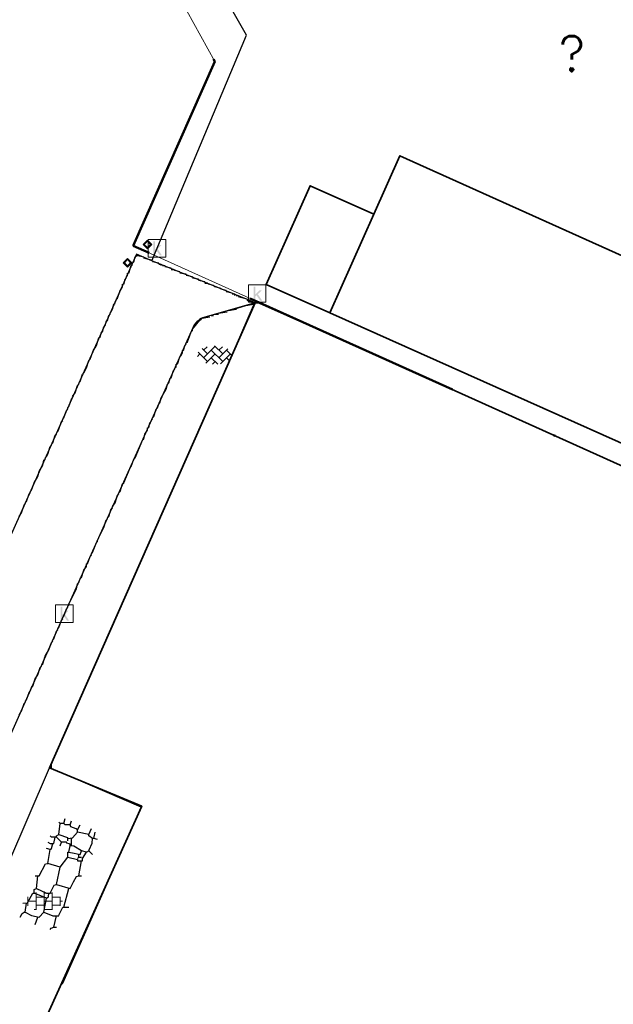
# Model space of a CAD drawing. Header units: metres. Extents: x 100797 to 101446, y 431104 to 431509.
# Tile 6 of 35: x 101033 to 101067, y 431247 to 431303. Entities that reach past the tile are written whole.
import ezdxf

# ---------------------------------------------------------------- set-up
doc = ezdxf.new("R2010")
doc.units = ezdxf.units.M
for name, pattern in [('BORDER', [44.45, 12.7, -6.35, 12.7, -6.35, 0, -6.35]), ('DASHED', [19.05, 12.7, -6.35]), ('PHANTOM2', [31.75, 15.875, -3.175, 3.175, -3.175, 3.175, -3.175])]:
    doc.linetypes.add(name, pattern=pattern)
doc.layers.get('0').update_dxf_attribs({"linetype": 'CONTINUOUS'})
for name, color, linetype, lineweight in [('AR_I-CONTOUR', 220, 'PHANTOM2', 80), ('AR_ONDERZOEKSLOKATIE', 3, 'BORDER', 50), ('PERCELEN', 2, 'DASHED', 9)]:
    doc.layers.add(name, color=color, linetype=linetype, lineweight=lineweight)
doc.layers.add('BAR_BEBOUWING', color=7, linetype='CONTINUOUS', lineweight=35, true_color=0x707070)
for name, color, linetype, true_color in [('BAR_BGT_PUNTSYMBOLEN', 7, 'CONTINUOUS', 0x707070), ('BAR_BGT_SYMBOLEN', 7, 'CONTINUOUS', 0x707070), ('BAR_TOPO', 7, 'CONTINUOUS', 0x707070), ('BAR_WEGEN', 7, 'CONTINUOUS', 0x707070), ('BOR_VERKEERSBORD', 7, 'CONTINUOUS', 0x707070)]:
    doc.layers.add(name, color=color, linetype=linetype, true_color=true_color)
doc.styles.get("Standard").update_dxf_attribs({"font": 'txt.shx', "height": 2.5})

# ---------------------------------------------------------------- blocks, each defined once
blk = doc.blocks.new('verkeersbord_1', base_point=(101107.644, 431195.477))
at = {"true_color": 0x707070, "transparency": 33554687}
h = blk.add_hatch(color=8, dxfattribs=at)
h.paths.add_polyline_path([(101107.894, 431195.477), (101107.644, 431195.727), (101107.394, 431195.477), (101107.644, 431195.227)])
h.paths.add_polyline_path([(101107.465, 431195.477), (101107.644, 431195.655), (101107.822, 431195.477), (101107.644, 431195.298)], flags=0)
at = {"color": 8, "lineweight": 0, "true_color": 0x707070}
for points in [[(101107.894, 431195.477), (101107.644, 431195.727), (101107.394, 431195.477), (101107.644, 431195.227), (101107.894, 431195.477)], [(101107.822, 431195.477), (101107.644, 431195.655), (101107.465, 431195.477), (101107.644, 431195.298), (101107.822, 431195.477)]]:
    blk.add_lwpolyline(points, dxfattribs=at)
blk = doc.blocks.new('betonstraatstenen_1', base_point=(101286.795, 431176.56))
at = {"color": 8, "lineweight": 0, "true_color": 0x707070}
for points in [[(101286.048, 431176.867), (101286.355, 431176.56)], [(101286.135, 431176.34), (101286.795, 431177)], [(101286.135, 431176.78), (101286.33, 431176.976)], [(101286.575, 431176.78), (101287.235, 431176.12)], [(101286.765, 431177.03), (101287.235, 431176.56)], [(101287.015, 431176.78), (101287.211, 431176.976)], [(101287.015, 431176.34), (101287.525, 431176.85)], [(101287.455, 431176.78), (101287.776, 431176.459)], [(101285.776, 431176.421), (101285.915, 431176.56)], [(101285.815, 431176.66), (101286.355, 431176.12)], [(101286.269, 431176.034), (101286.795, 431176.56)], [(101286.575, 431176.34), (101286.944, 431175.971)], [(101287.109, 431175.993), (101287.675, 431176.56)], [(101287.455, 431176.34), (101287.601, 431176.194)], [(101286.642, 431175.967), (101286.795, 431176.12)]]:
    blk.add_lwpolyline(points, dxfattribs=at)
blk = doc.blocks.new('tegels_1', base_point=(101313.553, 431423.17))
at = {"color": 8, "lineweight": 0, "true_color": 0x707070}
for points in [[(101312.985, 431423.633), (101313.089, 431423.633)], [(101313.089, 431422.676), (101313.089, 431423.664)], [(101313.553, 431422.619), (101313.553, 431423.721)], [(101313.553, 431423.633), (101314.016, 431423.633)], [(101314.016, 431422.676), (101314.016, 431423.664)], [(101312.601, 431423.402), (101312.626, 431423.402)], [(101312.626, 431422.912), (101312.626, 431423.428)], [(101312.626, 431423.17), (101313.089, 431423.17)], [(101313.089, 431423.402), (101313.553, 431423.402)], [(101313.553, 431423.17), (101314.016, 431423.17)], [(101314.016, 431423.402), (101314.479, 431423.402)], [(101314.479, 431422.912), (101314.479, 431423.428)], [(101314.479, 431423.17), (101314.601, 431423.17)], [(101312.601, 431422.938), (101312.626, 431422.938)], [(101312.985, 431422.707), (101313.089, 431422.707)], [(101313.089, 431422.938), (101313.553, 431422.938)], [(101313.553, 431422.707), (101314.016, 431422.707)], [(101314.016, 431422.938), (101314.479, 431422.938)]]:
    blk.add_lwpolyline(points, dxfattribs=at)
blk = doc.blocks.new('kolk-symbool_1', base_point=(101288.593, 431172.129))
at = {"true_color": 0x707070, "transparency": 33554687}
h = blk.add_hatch(color=8, dxfattribs=at)
h.paths.add_polyline_path([(101288.624, 431172.081), (101288.846, 431172.296), (101288.718, 431172.296), (101288.486, 431172.06), (101288.555, 431172.013), (101288.747, 431171.716), (101288.868, 431171.716)])
h.paths.add_polyline_path([(101288.555, 431172.013), (101288.486, 431172.06), (101288.486, 431172.516), (101288.388, 431172.516), (101288.388, 431171.716), (101288.486, 431171.716), (101288.486, 431171.946)], flags=0)
at = {"color": 8, "lineweight": 0, "true_color": 0x707070}
blk.add_lwpolyline([(101288.092, 431172.617), (101289.092, 431172.617), (101289.092, 431171.617), (101288.092, 431171.617), (101288.092, 431172.617)], dxfattribs=at)
blk = doc.blocks.new('verkeersbord_2', base_point=(101289.838, 431190.765))
at = {"true_color": 0x707070, "transparency": 33554687}
h = blk.add_hatch(color=8, dxfattribs=at)
h.paths.add_polyline_path([(101290.088, 431190.765), (101289.838, 431191.015), (101289.588, 431190.765), (101289.838, 431190.515)])
h.paths.add_polyline_path([(101289.659, 431190.765), (101289.838, 431190.944), (101290.017, 431190.765), (101289.838, 431190.586)], flags=0)
at = {"color": 8, "lineweight": 0, "true_color": 0x707070}
for points in [[(101290.088, 431190.765), (101289.838, 431191.015), (101289.588, 431190.765), (101289.838, 431190.515), (101290.088, 431190.765)], [(101290.017, 431190.765), (101289.838, 431190.944), (101289.659, 431190.765), (101289.838, 431190.586), (101290.017, 431190.765)]]:
    blk.add_lwpolyline(points, dxfattribs=at)
blk = doc.blocks.new('FMEBLOCK9')
at = {"layer": 'PERCELEN', "flags": 128}
blk.add_lwpolyline([(35.613545, -1.32535), (16.930645, 17.685525), (-16.096435, 32.5585), (-27.919355, 5.838625), (-35.613545, -11.9665), (-35.496475, -14.2155), (-34.950455, -16.030625), (2.024575, -32.5585), (2.393495, -32.45255), (2.758505, -32.332625), (3.117535, -32.197425), (3.471505, -32.048575), (3.818575, -31.88445), (4.158515, -31.707325), (4.491555, -31.51655), (4.817465, -31.31245), (5.133485, -31.09535), (5.441455, -30.865575), (5.739535, -30.624425), (6.027495, -30.3706), (6.305565, -30.1054), (35.345595, -1.5886)], close=True, dxfattribs=at)

msp = doc.modelspace()

# ---------------------------------------------------------------- linework, layer by layer
at = {"color": 252, "linetype": 'Continuous'}
for points in [[(101039.18, 431289.377), (101039.252, 431289.662), (101039.394, 431289.734), (101039.752, 431289.662)], [(101040.252, 431289.448), (101039.752, 431289.591)], [(101038.894, 431288.734), (101039.037, 431289.162)], [(101039.037, 431289.162), (101039.109, 431289.234)], [(101039.109, 431289.305), (101039.18, 431289.377)], [(101040.609, 431289.305), (101040.252, 431289.377)], [(101040.751, 431289.162), (101040.751, 431289.234), (101040.609, 431289.234)], [(101040.823, 431289.162), (101040.966, 431289.162)], [(101041.323, 431289.02), (101040.966, 431289.091)], [(101041.323, 431288.948), (101041.466, 431288.948)], [(101041.537, 431288.877), (101041.466, 431288.948)], [(101041.823, 431288.805), (101041.537, 431288.877)], [(101038.609, 431288.091), (101038.68, 431288.377)], [(101038.68, 431288.377), (101038.752, 431288.448)], [(101038.752, 431288.52), (101038.823, 431288.591)], [(101038.823, 431288.591), (101038.823, 431288.734)], [(101042.18, 431288.663), (101041.823, 431288.734)], [(101042.537, 431288.52), (101042.18, 431288.591)], [(101042.894, 431288.377), (101042.537, 431288.448)], [(101043.251, 431288.234), (101042.894, 431288.305)], [(101038.395, 431287.734), (101038.466, 431287.805)], [(101038.466, 431287.805), (101038.537, 431287.948), (101038.537, 431288.091)], [(101043.251, 431288.163), (101043.394, 431288.163)], [(101043.466, 431288.091), (101043.394, 431288.163)], [(101043.751, 431288.02), (101043.466, 431288.091)], [(101043.823, 431287.948), (101043.751, 431288.02)], [(101044.108, 431287.877), (101043.823, 431287.948)], [(101044.18, 431287.805), (101044.108, 431287.877)], [(101044.465, 431287.734), (101044.18, 431287.805)], [(101038.18, 431287.234), (101038.252, 431287.305)], [(101038.252, 431287.305), (101038.395, 431287.734)], [(101044.823, 431287.591), (101044.465, 431287.663)], [(101044.965, 431287.448), (101044.965, 431287.52), (101044.823, 431287.52)], [(101045.037, 431287.448), (101045.18, 431287.448)], [(101045.68, 431287.234), (101045.18, 431287.377)], [(101037.895, 431286.52), (101037.966, 431286.663), (101038.037, 431286.948)], [(101038.037, 431286.948), (101038.109, 431287.02)], [(101038.109, 431287.091), (101038.18, 431287.163)], [(101044.037, 431282.234), (101046.037, 431286.877)], [(101044.608, 431286.591), (101045.037, 431286.663)], [(101045.037, 431286.663), (101045.108, 431286.734)], [(101045.108, 431286.734), (101045.608, 431286.877), (101046.037, 431286.948), (101046.037, 431287.02)], [(101046.18, 431287.02), (101046.037, 431287.02), (101045.68, 431287.163)], [(101092.247, 431259.093), (101092.119, 431259.122), (101079.248, 431272.235), (101052.601, 431284.22), (101052.543, 431284.249), (101046.388, 431286.995), (101046.18, 431287.02)], [(101037.537, 431285.734), (101037.627, 431286.002), (101037.68, 431286.02), (101037.752, 431286.306)], [(101037.752, 431286.306), (101037.823, 431286.377)], [(101037.823, 431286.448), (101037.895, 431286.52)], [(101042.537, 431285.448), (101042.537, 431285.52), (101042.958, 431286.034), (101043.037, 431286.091)], [(101043.037, 431286.091), (101043.108, 431286.163)], [(101043.108, 431286.163), (101043.537, 431286.234)], [(101043.608, 431286.306), (101043.751, 431286.306)], [(101043.823, 431286.377), (101044.037, 431286.377)], [(101044.037, 431286.448), (101044.537, 431286.52)], [(101037.252, 431285.091), (101037.341, 431285.359), (101037.395, 431285.377), (101037.466, 431285.663)], [(101037.466, 431285.663), (101037.537, 431285.734)], [(101036.966, 431284.449), (101037.037, 431284.591), (101037.18, 431285.02)], [(101037.18, 431285.02), (101037.252, 431285.091)], [(101042.251, 431284.806), (101042.323, 431284.949), (101042.466, 431285.377)], [(101042.466, 431285.377), (101042.537, 431285.448)], [(101036.68, 431283.806), (101036.895, 431284.377)], [(101036.895, 431284.377), (101036.966, 431284.449)], [(101042.037, 431284.306), (101042.109, 431284.591)], [(101042.109, 431284.591), (101042.18, 431284.663)], [(101042.18, 431284.734), (101042.251, 431284.806)], [(101036.609, 431283.734), (101036.68, 431283.806)], [(101041.68, 431283.52), (101041.823, 431283.949)], [(101041.823, 431283.949), (101041.894, 431284.02)], [(101041.894, 431284.02), (101041.966, 431284.163), (101041.966, 431284.306)], [(101036.323, 431283.02), (101036.395, 431283.163), (101036.466, 431283.306), (101036.609, 431283.734)], [(101041.466, 431283.163), (101041.537, 431283.234)], [(101041.537, 431283.306), (101041.609, 431283.377)], [(101041.609, 431283.377), (101041.609, 431283.52)], [(101036.109, 431282.52), (101036.252, 431282.949)], [(101036.252, 431282.949), (101036.323, 431283.02)], [(101041.18, 431282.449), (101041.269, 431282.717), (101041.323, 431282.734), (101041.466, 431283.163)], [(101035.823, 431281.877), (101035.966, 431282.306)], [(101035.966, 431282.306), (101036.038, 431282.377)], [(101036.038, 431282.449), (101036.109, 431282.52)], [(101041.037, 431282.092), (101041.109, 431282.377)], [(101041.109, 431282.377), (101041.18, 431282.449)], [(101035.038, 431248.023), (101035.109, 431248.094), (101037.266, 431252.944), (101039.609, 431258.165), (101034.466, 431260.379), (101034.466, 431260.665), (101037.202, 431266.8), (101043.894, 431281.949)], [(101035.609, 431281.52), (101035.68, 431281.592)], [(101035.68, 431281.663), (101035.823, 431281.877)], [(101040.537, 431281.02), (101040.626, 431281.288), (101040.68, 431281.306), (101040.751, 431281.592)], [(101040.751, 431281.592), (101041.037, 431282.092)], [(101035.395, 431281.02), (101035.466, 431281.092)], [(101035.466, 431281.092), (101035.609, 431281.52)], [(101040.466, 431280.949), (101040.537, 431281.02)], [(101035.109, 431280.377), (101035.18, 431280.449)], [(101035.18, 431280.449), (101035.323, 431280.877)], [(101035.323, 431280.877), (101035.395, 431280.949)], [(101040.252, 431280.449), (101040.323, 431280.52)], [(101040.323, 431280.52), (101040.466, 431280.949)], [(101034.823, 431279.663), (101034.895, 431279.806), (101035.038, 431280.235)], [(101035.038, 431280.235), (101035.109, 431280.306)], [(101039.966, 431279.735), (101039.966, 431279.877)], [(101040.037, 431279.877), (101040.109, 431280.163)], [(101040.109, 431280.163), (101040.18, 431280.235)], [(101040.18, 431280.306), (101040.252, 431280.377)], [(101034.538, 431279.02), (101034.681, 431279.449)], [(101034.681, 431279.449), (101034.752, 431279.52)], [(101034.752, 431279.592), (101034.823, 431279.663)], [(101039.752, 431279.235), (101039.823, 431279.52)], [(101039.823, 431279.52), (101039.966, 431279.735)], [(101034.181, 431278.235), (101034.252, 431278.378), (101034.395, 431278.806)], [(101034.395, 431278.806), (101034.466, 431278.878)], [(101034.466, 431278.949), (101034.538, 431279.02)], [(101039.252, 431278.163), (101039.698, 431279.217), (101039.752, 431279.235)], [(101034.109, 431278.163), (101034.181, 431278.235)], [(101039.18, 431278.092), (101039.252, 431278.163)], [(101033.752, 431277.378), (101033.966, 431277.735)], [(101033.966, 431277.735), (101034.038, 431278.02)], [(101034.038, 431278.02), (101034.109, 431278.092)], [(101038.609, 431276.735), (101038.966, 431277.592), (101039.037, 431277.663)], [(101039.037, 431277.663), (101039.18, 431278.092)], [(101033.466, 431276.735), (101033.681, 431277.092)], [(101033.681, 431277.092), (101033.752, 431277.378)], [(101033.323, 431276.306), (101033.466, 431276.735)], [(101038.395, 431276.235), (101038.537, 431276.663)], [(101038.537, 431276.663), (101038.609, 431276.735)], [(101033.038, 431275.664), (101033.181, 431276.092)], [(101033.181, 431276.092), (101033.252, 431276.163)], [(101033.252, 431276.235), (101033.323, 431276.306)], [(101038.109, 431275.592), (101038.252, 431276.021)], [(101038.252, 431276.021), (101038.323, 431276.092)], [(101038.323, 431276.163), (101038.395, 431276.235)], [(101032.752, 431275.021), (101032.895, 431275.449)], [(101032.895, 431275.449), (101032.966, 431275.521)], [(101032.966, 431275.592), (101033.038, 431275.664)], [(101037.966, 431275.378), (101038.109, 431275.592)], [(101032.609, 431274.806), (101032.752, 431275.021)], [(101037.68, 431274.735), (101037.752, 431274.806)], [(101037.752, 431274.806), (101037.895, 431275.235)], [(101037.895, 431275.235), (101037.966, 431275.306)], [(101037.466, 431274.164), (101037.609, 431274.592)], [(101037.609, 431274.592), (101037.68, 431274.664)], [(101037.109, 431273.378), (101037.109, 431273.449), (101037.466, 431274.164)], [(101036.823, 431272.735), (101037.037, 431273.307)], [(101037.037, 431273.307), (101037.109, 431273.378)], [(101036.68, 431272.521), (101036.752, 431272.592)], [(101036.752, 431272.664), (101036.823, 431272.735)], [(101036.466, 431271.95), (101036.466, 431272.092)], [(101036.538, 431272.092), (101036.68, 431272.521)], [(101036.038, 431271.021), (101036.127, 431271.289), (101036.18, 431271.307), (101036.323, 431271.735)], [(101036.323, 431271.735), (101036.466, 431271.95)], [(101035.466, 431269.735), (101035.466, 431269.807), (101035.895, 431270.664), (101035.966, 431270.95)], [(101035.966, 431270.95), (101036.038, 431271.021)], [(101035.395, 431269.664), (101035.466, 431269.735)], [(101035.18, 431269.093), (101035.323, 431269.521)], [(101035.323, 431269.521), (101035.395, 431269.593)], [(101034.895, 431268.45), (101035.038, 431268.878)], [(101035.038, 431268.878), (101035.109, 431268.95)], [(101035.109, 431269.021), (101035.18, 431269.093)], [(101034.609, 431267.807), (101034.752, 431268.236)], [(101034.752, 431268.236), (101034.823, 431268.307)], [(101034.823, 431268.378), (101034.895, 431268.45)], [(101034.323, 431267.164), (101034.466, 431267.593)], [(101034.466, 431267.593), (101034.538, 431267.664)], [(101034.538, 431267.736), (101034.609, 431267.807)], [(101034.109, 431266.807), (101034.323, 431267.164)], [(101033.895, 431266.307), (101033.966, 431266.379)], [(101033.966, 431266.379), (101034.109, 431266.807)], [(101033.681, 431265.736), (101033.823, 431266.164)], [(101033.823, 431266.164), (101033.895, 431266.236)], [(101033.252, 431264.807), (101033.341, 431265.075), (101033.395, 431265.093), (101033.538, 431265.521)], [(101033.538, 431265.521), (101033.681, 431265.736)], [(101033.038, 431264.307), (101033.181, 431264.736)], [(101033.181, 431264.736), (101033.252, 431264.807)], [(101032.752, 431263.664), (101032.895, 431264.093)], [(101032.895, 431264.093), (101032.966, 431264.164)], [(101032.966, 431264.236), (101033.038, 431264.307)], [(101032.609, 431263.45), (101032.681, 431263.522)], [(101032.681, 431263.593), (101032.752, 431263.664)], [(101034.752, 431256.451), (101034.752, 431256.522), (101034.895, 431256.594), (101034.966, 431257.236), (101034.895, 431257.308)], [(101035.18, 431257.236), (101035.252, 431257.522)], [(101035.966, 431256.879), (101035.888, 431256.925), (101035.566, 431257.036), (101035.538, 431257.165), (101035.609, 431257.379)], [(101034.895, 431256.594), (101035.377, 431256.433), (101035.395, 431256.379), (101035.675, 431256.407), (101035.966, 431256.736), (101035.966, 431256.879), (101036.109, 431257.165)], [(101035.538, 431257.165), (101035.252, 431257.165), (101035.18, 431257.236), (101034.966, 431257.236)], [(101036.609, 431256.594), (101036.752, 431256.951)], [(101034.252, 431256.165), (101034.395, 431256.094), (101034.609, 431256.094), (101034.681, 431256.451)], [(101035.609, 431256.022), (101035.341, 431256.111), (101035.323, 431256.165), (101035.038, 431256.165), (101034.752, 431256.451), (101034.466, 431256.451), (101034.395, 431256.522)], [(101035.395, 431256.236), (101035.395, 431256.379)], [(101035.395, 431255.308), (101035.966, 431255.165), (101035.966, 431255.094), (101036.252, 431255.094), (101036.252, 431255.237), (101036.466, 431255.594), (101036.609, 431255.665), (101036.627, 431255.719), (101036.796, 431256.099), (101036.823, 431256.379)], [(101035.609, 431255.951), (101035.609, 431256.022), (101035.609, 431256.379)], [(101037.109, 431256.308), (101036.895, 431256.379), (101036.823, 431256.379), (101036.609, 431256.522), (101036.609, 431256.594), (101035.966, 431256.736)], [(101036.895, 431256.379), (101036.966, 431256.736)], [(101033.538, 431254.237), (101033.752, 431254.237), (101034.123, 431254.922), (101034.252, 431254.951), (101034.395, 431255.736), (101034.466, 431255.808), (101034.538, 431256.094)], [(101033.609, 431253.522), (101034.181, 431253.237), (101034.395, 431253.237), (101034.623, 431253.708), (101034.752, 431253.737), (101034.966, 431254.737), (101035.395, 431255.308), (101035.395, 431255.594), (101035.466, 431255.594), (101035.538, 431255.951), (101035.538, 431256.022)], [(101034.395, 431255.736), (101034.181, 431255.808)], [(101034.966, 431255.951), (101035.038, 431256.165)], [(101035.466, 431255.594), (101035.759, 431255.537), (101036.109, 431255.451), (101036.18, 431255.665)], [(101036.466, 431255.594), (101036.18, 431255.665), (101035.745, 431255.929), (101035.609, 431255.951), (101035.538, 431255.951)], [(101036.823, 431255.451), (101036.609, 431255.665)], [(101035.966, 431255.237), (101036.038, 431255.308), (101036.18, 431255.308)], [(101036.038, 431255.308), (101036.038, 431255.451)], [(101036.038, 431254.237), (101036.18, 431255.094)], [(101034.966, 431254.737), (101034.252, 431254.951)], [(101032.824, 431252.665), (101033.101, 431252.699), (101033.395, 431253.237), (101033.466, 431253.237), (101033.466, 431253.451), (101033.609, 431253.522), (101033.681, 431254.237)], [(101034.752, 431253.737), (101035.538, 431253.522), (101035.709, 431253.865), (101035.723, 431253.894), (101035.909, 431254.208), (101036.038, 431254.237), (101036.18, 431254.237)], [(101034.038, 431252.165), (101034.538, 431251.951), (101034.895, 431251.951), (101034.909, 431252.015), (101035.109, 431252.451), (101035.18, 431252.451), (101035.466, 431253.522)], [(101032.966, 431252.165), (101033.331, 431251.965), (101033.752, 431251.88), (101034.038, 431252.165), (101034.181, 431252.951), (101034.291, 431253.033), (101034.323, 431253.237)], [(101034.181, 431252.951), (101033.466, 431253.237)], [(101032.681, 431251.88), (101032.781, 431252.08), (101032.902, 431252.151), (101032.966, 431252.165), (101033.038, 431252.665)], [(101035.18, 431252.451), (101035.466, 431252.451)], [(101033.538, 431251.451), (101033.681, 431251.88)], [(101034.395, 431251.165), (101034.452, 431251.244), (101034.609, 431251.308), (101034.752, 431251.951)], [(101034.609, 431251.308), (101034.752, 431251.308)]]:
    msp.add_lwpolyline(points, dxfattribs=at)
at = {"lineweight": 30, "flags": 128}
msp.add_lwpolyline([(101046.137, 431287.022), (101043.126, 431286.173, 0.182655), (101042.563, 431285.604), (101035.204, 431269.252), (101030.511, 431258.768), (101024.556, 431245.499), (101024.086, 431244.356, 0.399957), (101027.154, 431236.45), (101029.264, 431235.486), (101057.491, 431222.749, 0.024357), (101058.324, 431222.366, 0.024357)], format="xyb", dxfattribs=at)
at = {"layer": 'AR_ONDERZOEKSLOKATIE', "color": 10, "flags": 128}
msp.add_lwpolyline([(101057.295, 431329.77), (101034.679, 431317.44), (101043.828, 431300.839), (101039.147, 431290.299), (101046.185, 431287.13), (101079.212, 431272.257), (101097.895, 431253.246), (101114.44, 431269.455), (101133.958, 431288.666), (101139.528, 431308.091), (101140.349, 431310.558), (101141.284, 431312.203), (101169.207, 431338.229), (101165.898, 431342.249), (101164.745, 431344.231), (101162.442, 431347.649), (101160.273, 431352.228), (101158.197, 431356.243), (101157.44, 431357.356), (101154.047, 431361.346), (101151.425, 431363.556), (101148.561, 431365.359), (101147.369, 431365.519), (101145.845, 431365.52), (101143.275, 431366.946), (101141.279, 431368.217), (101139.12, 431370.061), (101136.213, 431373.296), (101134.237, 431374.944), (101124.147, 431383.803), (101083.466, 431344.039), (101058.639, 431330.503)], dxfattribs=at)
at = {"layer": 'BAR_BEBOUWING', "ltscale": 10, "flags": 128}
for points in [[(101050.413, 431286.452), (101080.056, 431273.212), (101088.158, 431265.063), (101095.024, 431271.891), (101085.789, 431281.345), (101054.428, 431295.437), (101052.936, 431292.099)], [(101052.936, 431292.099), (101049.284, 431293.731), (101046.761, 431288.084), (101050.413, 431286.452)], [(101050.413, 431286.452), (101052.936, 431292.099)], [(101034.362, 431260.41), (101046.137, 431287.022)], [(101046.137, 431287.022), (101046.185, 431287.13), (101079.212, 431272.257), (101090.382, 431260.891), (101092.197, 431259.044)], [(101033.416, 431244.496), (101039.638, 431258.218), (101034.362, 431260.41)]]:
    msp.add_lwpolyline(points, dxfattribs=at)
at = {"layer": 'BAR_TOPO', "ltscale": 0.01, "flags": 128}
for points in [[(101040.208, 431289.439), (101045.634, 431302.356), (101036.924, 431317.599), (101080.933, 431341.564), (101083.466, 431344.039), (101088.098, 431348.567)], [(101050.413, 431286.452), (101080.056, 431273.212), (101088.158, 431265.063), (101095.024, 431271.891), (101085.789, 431281.345), (101054.428, 431295.437), (101052.936, 431292.099)], [(101052.936, 431292.099), (101049.284, 431293.731), (101046.761, 431288.084), (101050.413, 431286.452)], [(101050.413, 431286.452), (101052.936, 431292.099)], [(101040.208, 431289.439), (101039.33, 431289.821), (101030.189, 431269.418)], [(101046.137, 431287.022), (101045.825, 431287.159), (101040.208, 431289.439)], [(101034.362, 431260.41), (101046.137, 431287.022)], [(101046.137, 431287.022), (101046.185, 431287.13), (101079.212, 431272.257), (101090.382, 431260.891), (101092.197, 431259.044)], [(101028.455, 431246.74), (101034.362, 431260.41)], [(101033.416, 431244.496), (101039.638, 431258.218), (101034.362, 431260.41)]]:
    msp.add_lwpolyline(points, dxfattribs=at)
at = {"layer": 'BAR_WEGEN', "ltscale": 0.01, "flags": 128}
for points in [[(101040.208, 431289.439), (101039.33, 431289.821), (101030.189, 431269.418)], [(101046.137, 431287.022), (101045.825, 431287.159), (101040.208, 431289.439)], [(101028.455, 431246.74), (101034.362, 431260.41)]]:
    msp.add_lwpolyline(points, dxfattribs=at)
at = {"layer": 'PERCELEN', "flags": 128}
msp.add_lwpolyline([(101057.295, 431329.77), (101034.679, 431317.44), (101043.828, 431300.839), (101039.147, 431290.299), (101046.185, 431287.13), (101079.212, 431272.257), (101097.895, 431253.246), (101114.44, 431269.455), (101133.958, 431288.666), (101139.528, 431308.091), (101140.349, 431310.558), (101141.284, 431312.203), (101169.207, 431338.229), (101165.898, 431342.249), (101164.745, 431344.231), (101162.442, 431347.649), (101160.273, 431352.228), (101158.197, 431356.243), (101157.44, 431357.356), (101154.047, 431361.346), (101151.425, 431363.556), (101148.561, 431365.359), (101147.369, 431365.519), (101145.845, 431365.52), (101143.275, 431366.946), (101141.279, 431368.217), (101139.12, 431370.061), (101136.213, 431373.296), (101134.237, 431374.944), (101124.147, 431383.803), (101083.466, 431344.039), (101058.639, 431330.503)], dxfattribs=at)

# ---------------------------------------------------------------- block references
at = {"layer": 'BAR_BGT_PUNTSYMBOLEN'}
for name, p in [('verkeersbord_2', (101039.963, 431290.377)), ('kolk-symbool_1', (101040.513, 431290.166)), ('kolk-symbool_1', (101046.256, 431287.576)), ('kolk-symbool_1', (101035.204, 431269.252))]:
    msp.add_blockref(name, p, dxfattribs=at)
at = {"layer": 'BAR_BGT_SYMBOLEN'}
for name, p in [('betonstraatstenen_1', (101043.842, 431284.105)), ('tegels_1', (101034.046, 431252.783))]:
    msp.add_blockref(name, p, dxfattribs=at)
at = {"layer": 'BOR_VERKEERSBORD'}
msp.add_blockref('verkeersbord_1', (101038.824, 431289.327), dxfattribs=at)
at = {"layer": 'PERCELEN'}
msp.add_blockref('FMEBLOCK9', (101062.281, 431254.571), dxfattribs=at)

# ---------------------------------------------------------------- texts
at = {"layer": 'AR_I-CONTOUR', "lineweight": 20, "ltscale": 1.5}
msp.add_text('?', height=2, dxfattribs=at).set_placement((101063.496, 431300.29))

doc.saveas('drawing.dxf')
